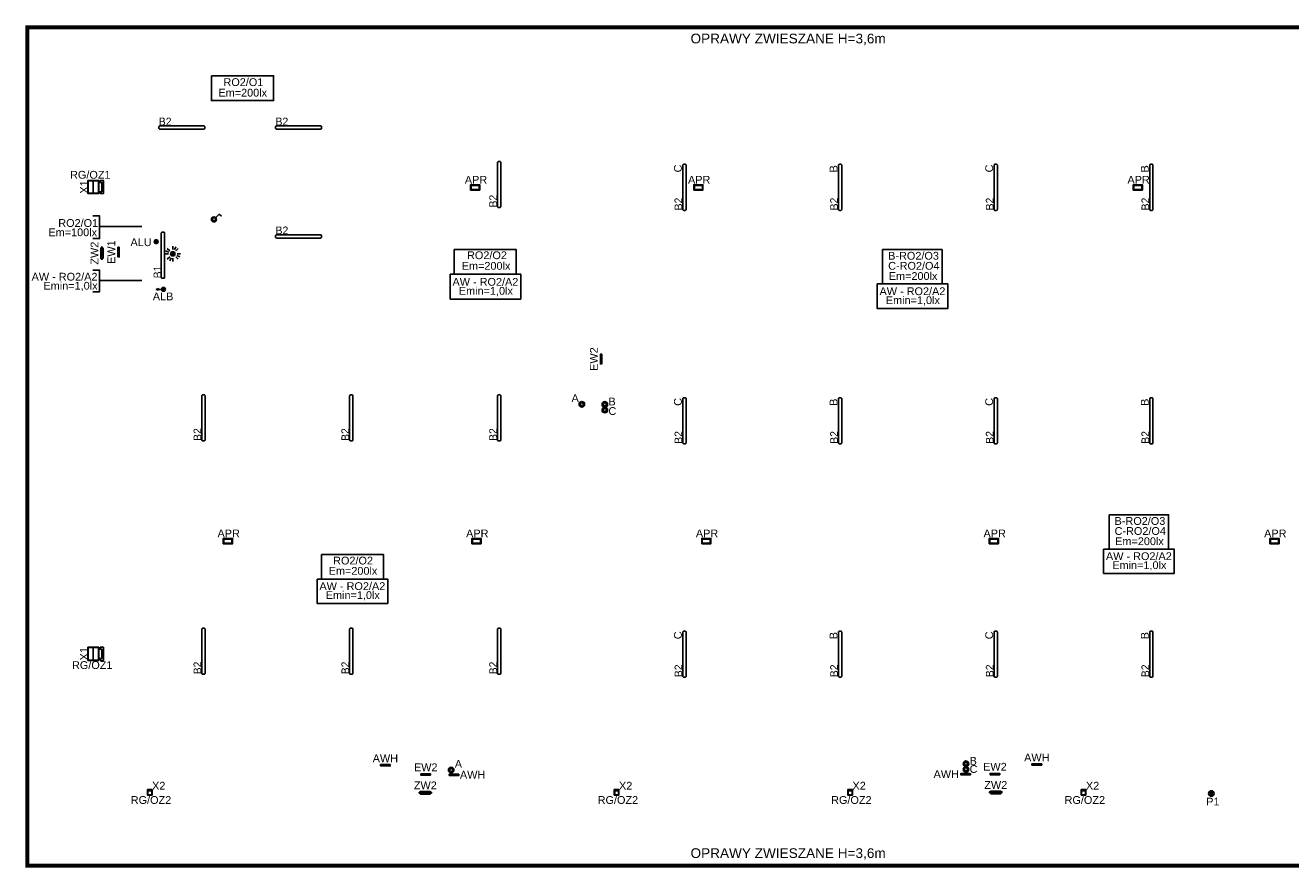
# Model space of a CAD drawing. Header units: millimetres. Extents: x 31144 to 89436, y 19352 to 26645.
# Tile 1 of 16: x 31144 to 34396, y 21155 to 23320. Entities that reach past the tile are written whole.
import ezdxf
from ezdxf.enums import TextEntityAlignment as Align

# ---------------------------------------------------------------- set-up
doc = ezdxf.new("R2010")
doc.units = ezdxf.units.MM
doc.header["$MEASUREMENT"] = 0
doc.linetypes.add('DASHED', pattern=[0.75, 0.5, -0.25])
for name, color, linetype in [('! PT Oświetlenie', 1, 'Continuous'), ('! PT Oświetlenie Adresy', 1, 'Continuous'), ('! PT Oświetlenie AW', 96, 'Continuous'), ('_BDLUX_oprawy', 1, 'Continuous'), ('_HSA_ZAKRES_OPRACOWANIA', 213, 'Continuous')]:
    doc.layers.add(name, color=color, linetype=linetype)
doc.layers.add('!PT Strefa zasilania rozdzielnicy', color=7, linetype='Continuous', plot=False)
doc.layers.add('OSW_AWARYJNE', color=210, linetype='Continuous', lineweight=25)
doc.layers.add('OSW_AWARYJNE_KIERUNKOWE', color=3, linetype='Continuous', lineweight=25)
doc.styles.add('170401-11-Conveyor$0$ARIAL', font='arial.ttf', dxfattribs={"height": 5})
doc.styles.add('ARIAL', font='arial.ttf')

# ---------------------------------------------------------------- blocks, each defined once
blk = doc.blocks.new('APR')
at = {"layer": 'OSW_AWARYJNE', "linetype": 'ByBlock'}
for points in [[(-11.8, -6.8), (11.8, -6.8), (11.8, 6.8), (-11.8, 6.8)], [(-10.3, -5.3), (10.3, -5.3), (10.3, 5.3), (-10.3, 5.3)]]:
    blk.add_lwpolyline(points, close=True, dxfattribs=at)
blk = doc.blocks.new('ALU')
h = blk.add_hatch()
h.set_pattern_fill('ANSI31', color=256, scale=2.5, angle=360)
h.set_pattern_definition([(45, (-3134.23, 4869.686), (-5.61266, 5.61266), [])])
h.paths.add_polyline_path([(50, 0, 1), (-50, 0, 1)])
at = {"ltscale": 0.1}
for radius in [50, 3.07]:
    blk.add_circle((0, 0), radius, dxfattribs=at)
blk = doc.blocks.new('ALB')
h = blk.add_hatch()
h.set_pattern_fill('ANSI31', color=256, scale=2.5, angle=360)
h.set_pattern_definition([(45, (-3134.228, 4869.684), (-5.61266, 5.61266), [])])
h.paths.add_polyline_path([(50, 0, 1), (-50, 0, 1)])
at = {"ltscale": 0.1}
for points in [[(131, 20), (131, -20), (186, 0), (131, 20)], [(131, 0), (81, 0)]]:
    blk.add_lwpolyline(points, dxfattribs=at)
for radius in [50, 3.75]:
    blk.add_circle((0, 0), radius, dxfattribs=at)
blk = doc.blocks.new('EW2')
blk.add_lwpolyline([(125, -17), (125, 17), (-125, 17), (-125, -17)], close=True)
for points in [[(125, -17), (-125, 17)], [(-125, -17), (125, 17)]]:
    blk.add_lwpolyline(points)
blk = doc.blocks.new('ZW2')
for points in [[(135.5, 0), (-135.5, 0), (-135.5, -17), (-157.5, -17), (-157.5, -40), (-127.5, -40), (-127.5, -65), (127.5, -65), (127.5, -40), (157.5, -40), (157.5, -17), (135.5, -17), (135.5, 0)], [(157.5, -40), (157.5, -17), (-157.5, -17)], [(135.5, -17), (-135.5, -17)], [(-127.5, -40), (127.5, -40)], [(127.5, -40), (127.5, -65), (-127.5, -65), (-127.5, -40)], [(-127.5, -40), (-127.5, -65)], [(122.5, -40), (122.5, -60), (-122.5, -60), (-122.5, -40)], [(127.5, -40), (127.5, -65)]]:
    blk.add_lwpolyline(points)
blk = doc.blocks.new('EW1')
for points in [[(-125, -17), (125, 17)], [(125, -17), (-125, 17)]]:
    blk.add_lwpolyline(points)
blk.add_lwpolyline([(125, -17), (125, 17), (-125, 17), (-125, -17)], close=True)
blk = doc.blocks.new('AWH')
h = blk.add_hatch()
h.set_pattern_fill('ANSI31', color=256, scale=2.5, style=0)
h.set_pattern_definition([(45, (-2458.9335, 3747.364), (-5.61266, 5.61266), [])])
h.paths.add_polyline_path([(125, -17), (125, 17), (-125, 17), (-125, -17)])
at = {"ltscale": 0.1}
blk.add_lwpolyline([(125, 17), (125, -17), (-125, -17), (-125, 17)], close=True, dxfattribs=at)
blk = doc.blocks.new('BDlux_B1')
at = {"layer": '_BDLUX_oprawy'}
blk.add_lwpolyline([(-56.75, -4.25), (56.75, -4.25, 0.4142136), (59.25, -1.75), (59.25, 1.75, 0.4142136), (56.75, 4.25), (-56.75, 4.25, 0.4142136), (-59.25, 1.75), (-59.25, -1.75, 0.4142136)], format="xyb", close=True, dxfattribs=at)
at = {"layer": '_BDLUX_oprawy', "color": 7, "lineweight": 30, "insert": (-59.25, 24.25), "char_height": 20, "attachment_point": 1}
blk.add_mtext_dynamic_manual_height_columns('B1', width=105.3716, gutter_width=1, heights=[0], dxfattribs=at)
blk = doc.blocks.new('BDlux_B2')
at = {"layer": '_BDLUX_oprawy'}
blk.add_lwpolyline([(-56.8, -4.2), (56.8, -4.2, 0.414214), (59.2, -1.8), (59.2, 1.8, 0.414214), (56.8, 4.2), (-56.8, 4.2, 0.414214), (-59.2, 1.8), (-59.2, -1.8, 0.414214)], format="xyb", close=True, dxfattribs=at)
at = {"layer": '_BDLUX_oprawy', "color": 7, "lineweight": 30, "insert": (-59.2, 25.4), "char_height": 20, "attachment_point": 1}
blk.add_mtext_dynamic_manual_height_columns('B2', width=105.372, gutter_width=1, heights=[0], dxfattribs=at)
blk = doc.blocks.new('BDlux_X1')
at = {"layer": '_BDLUX_oprawy'}
blk.add_line((-16.15, 26), (16.15, 26), dxfattribs=at)
for points in [[(-16.9, 12), (16.9, 12), (16.9, 40), (-16.9, 40)], [(-16.15, 12.75), (16.15, 12.75), (16.15, 39.25), (-16.15, 39.25)], [(-11.9, 4), (11.9, 4), (11.9, 12), (-11.9, 12)]]:
    blk.add_lwpolyline(points, close=True, dxfattribs=at)
blk.add_lwpolyline([(-11.9, 8), (-16.9, 8), (-16.9, 0), (16.9, 0), (16.9, 8), (11.9, 8)], dxfattribs=at)
at = {"layer": '_BDLUX_oprawy', "color": 7, "lineweight": 30, "insert": (-16.9, 60), "char_height": 20, "attachment_point": 1, "style": 'ARIAL'}
blk.add_mtext_dynamic_manual_height_columns('X1', width=105.3716, gutter_width=1, heights=[0], dxfattribs=at)
blk = doc.blocks.new('BDlux_X2')
at = {"layer": '_BDLUX_oprawy'}
for points in [[(-6, -2), (6, -2), (6, 0), (-6, 0)], [(-6, -2), (6, -2), (6, -14), (-6, -14)], [(-5, -3), (5, -3), (5, -13), (-5, -13)]]:
    blk.add_lwpolyline(points, close=True, dxfattribs=at)
at = {"layer": '_BDLUX_oprawy', "color": 7, "lineweight": 30, "insert": (6, 20), "char_height": 20, "attachment_point": 1, "style": 'ARIAL'}
blk.add_mtext_dynamic_manual_height_columns('X2', width=105.372, gutter_width=1, heights=[0], dxfattribs=at)
blk = doc.blocks.new('A$7E879103992F2')
at = {"layer": '!PT Strefa zasilania rozdzielnicy', "transparency": 33554687}
h = blk.add_hatch(color=1, dxfattribs=at)
h.dxf.hatch_style = 1
h.paths.add_polyline_path([(4, 0, 1), (-4, 0, 1)])
blk.add_circle((0, 0), 7.18)
at = {"color": 1}
blk.add_circle((0, 0), 3.98, dxfattribs=at)
blk = doc.blocks.new('G$CFBBB206A')
at = {"transparency": 33554687}
h = blk.add_hatch(color=256, dxfattribs=at)
h.dxf.hatch_style = 1
h.paths.add_polyline_path([(7.2, 0, 1), (-7.2, 0, 1), (7.2, 0, 1)], is_closed=False)
h.paths.add_polyline_path([(4, 0, 1), (-4, 0, 1), (4, 0, 1)], is_closed=False, flags=16)
blk.add_circle((0, 0), 7.18)
at = {"color": 1}
blk.add_circle((0, 0), 3.98, dxfattribs=at)
blk = doc.blocks.new('Czujka obecności (ruchu) 360')
blk.add_hatch(color=256).paths.add_polyline_path([(55, 0, 1), (-55, 0, 1)])
for points in [[(-112, 0), (-199, 0)], [(-104, 43), (-184, 76)], [(-141, 141), (-79, 79)], [(0, 112), (0, 199)], [(43, 104), (76, 184)], [(79, 79), (141, 141)], [(112, 0), (199, 0)], [(-79, -79), (-141, -141)], [(-43, -104), (-76, -184)], [(0, -112), (0, -199)], [(79, -79), (141, -141)], [(104, -43), (184, -76)]]:
    blk.add_lwpolyline(points)
blk.add_circle((0, 0), 55.3)
blk = doc.blocks.new('Łącznik pojedyńczy IP20')
for p, q in [((46.8, 46.8), (136.8, 136.8)), ((136.8, 136.8), (194.4, 79.2))]:
    blk.add_line(p, q)
for radius in [64.8, 39.8]:
    blk.add_circle((0, 0), radius)

msp = doc.modelspace()

# ---------------------------------------------------------------- linework, layer by layer
at = {"layer": '_HSA_ZAKRES_OPRACOWANIA', "color": 4, "linetype": 'DASHED', "ltscale": 60, "const_width": 10}
msp.add_lwpolyline([(41656.9, 21379.9), (41656.9, 23315.3), (31148.6, 23315.3), (31148.6, 21159.8), (41436.8, 21159.8)], dxfattribs=at)

# ---------------------------------------------------------------- block references
at = {"layer": '! PT Oświetlenie', "xscale": 0.1, "yscale": 0.1, "zscale": 0.1}
for name, p in [('Łącznik pojedyńczy IP20', (31628.5, 22821.4)), ('Czujka obecności (ruchu) 360', (31522.7, 22732.8))]:
    msp.add_blockref(name, p, dxfattribs=at)
at = {"layer": '! PT Oświetlenie'}
for name, p in [('G$CFBBB206A', (32574, 22346.1)), ('G$CFBBB206A', (32633, 22345.7)), ('G$CFBBB206A', (32238.1, 21405.9)), ('G$CFBBB206A', (33561.2, 21421.9)), ('A$7E879103992F2', (34191.7, 21345.5))]:
    msp.add_blockref(name, p, dxfattribs=at)
at = {"layer": '_BDLUX_oprawy'}
for name, p in [('BDlux_B2', (31545.9, 23057.6)), ('BDlux_B2', (31845.9, 23057.6)), ('BDlux_B2', (31845.9, 22777.6)), ('BDlux_X2', (31463.4, 21355.5)), ('BDlux_X2', (32663.4, 21355.5)), ('BDlux_X2', (33263.4, 21355.5)), ('BDlux_X2', (33863.4, 21355.5))]:
    msp.add_blockref(name, p, dxfattribs=at)
at = {"layer": '_BDLUX_oprawy', "rotation": 90}
for name, p in [('BDlux_B2', (32361.4, 22911.1)), ('BDlux_B2', (32837.6, 22903.7)), ('BDlux_B2', (33237.6, 22903.7)), ('BDlux_B2', (33637.6, 22903.7)), ('BDlux_B2', (34037.6, 22903.7)), ('BDlux_X1', (31344.4, 22904.5)), ('BDlux_B1', (31497.4, 22729.1)), ('BDlux_B2', (31601.4, 22311.1)), ('BDlux_B2', (31981.4, 22311.1)), ('BDlux_B2', (32361.4, 22311.1)), ('BDlux_B2', (32837.6, 22303.7)), ('BDlux_B2', (33237.6, 22303.7)), ('BDlux_B2', (33637.6, 22303.7)), ('BDlux_B2', (34037.6, 22303.7)), ('BDlux_B2', (31601.4, 21711.1)), ('BDlux_B2', (31981.4, 21711.1)), ('BDlux_B2', (32361.4, 21711.1)), ('BDlux_B2', (32837.6, 21703.7)), ('BDlux_B2', (33237.6, 21703.7)), ('BDlux_B2', (33637.6, 21703.7)), ('BDlux_B2', (34037.6, 21703.7)), ('BDlux_X1', (31344.4, 21704.5))]:
    msp.add_blockref(name, p, dxfattribs=at)
at = {"layer": 'OSW_AWARYJNE'}
for p in [(32299.9, 22903.6), (32873.5, 22903.6), (34002.8, 22903.6), (31664.3, 21994.4), (32303.2, 21994.4), (32893.7, 21994.4), (33632.9, 21994.4), (34354.1, 21994.4)]:
    msp.add_blockref('APR', p, dxfattribs=at)
at = {"layer": 'OSW_AWARYJNE', "color": 1, "xscale": 0.1, "yscale": 0.1, "zscale": 0.1}
for name, p in [('ALU', (31480, 22764.1)), ('ZW2', (32171.6, 21350.4)), ('ZW2', (33637.7, 21351.5))]:
    msp.add_blockref(name, p, dxfattribs=at)
for name, p, rotation in [('ZW2', (31337.4, 22734.6), 90), ('ALB', (31498.8, 22641.5), 179.9999999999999)]:
    msp.add_blockref(name, p, dxfattribs=dict(at, rotation=rotation))
at = {"layer": 'OSW_AWARYJNE', "xscale": 0.1, "yscale": 0.1, "zscale": 0.1}
for p in [(32069, 21418.2), (33743.2, 21420.2), (32245.7, 21393.7), (33560.4, 21395.2)]:
    msp.add_blockref('AWH', p, dxfattribs=at)
at = {"layer": 'OSW_AWARYJNE_KIERUNKOWE', "xscale": 0.1, "yscale": 0.1, "zscale": 0.1, "rotation": 90}
for name, p in [('EW1', (31383.3, 22737.2)), ('EW2', (32623.5, 22462.3))]:
    msp.add_blockref(name, p, dxfattribs=at)
at = {"layer": 'OSW_AWARYJNE_KIERUNKOWE', "xscale": 0.1, "yscale": 0.1, "zscale": 0.1}
for p in [(32172.7, 21394.2), (33635.5, 21395.6)]:
    msp.add_blockref('EW2', p, dxfattribs=at)

# ---------------------------------------------------------------- texts
at = {"layer": '_HSA_ZAKRES_OPRACOWANIA', "color": 4, "linetype": 'DASHED', "ltscale": 60, "style": 'ARIAL'}
for p in [(32853.3, 23273.8, 31733.7), (32853.3, 21179.7, 31733.7)]:
    msp.add_text('OPRAWY ZWIESZANE H=3,6m', height=25, dxfattribs=at).set_placement(p)
at = {"layer": 'OSW_AWARYJNE', "ltscale": 0.1, "style": '170401-11-Conveyor$0$ARIAL'}
for s, p in [('APR', (32301.9, 22923.2, -0.2)), ('APR', (32875.5, 22923.2, -0.2)), ('APR', (34004.8, 22923.2, -0.2)), ('ALU', (31441.1, 22762.7, -0.2)), ('ALB', (31497.7, 22623.3, -0.2)), ('APR', (31666.3, 22014, -0.2)), ('APR', (32305.2, 22014, -0.2)), ('APR', (32895.7, 22014, -0.2)), ('APR', (33634.9, 22014, -0.2)), ('APR', (34356.1, 22014, -0.2)), ('AWH', (32069, 21435.9, -0.2)), ('AWH', (33743.2, 21437.9, -0.2)), ('AWH', (32293.2, 21393.8, -0.2)), ('AWH', (33510.5, 21395.4, -0.2)), ('ZW2', (32171.6, 21366.4, -0.2)), ('ZW2', (33637.7, 21367.5, -0.2))]:
    msp.add_text(s, height=20, dxfattribs=at).set_placement(p, align=Align.MIDDLE_CENTER)
msp.add_text('ZW2', height=20, rotation=90, dxfattribs=at).set_placement((31321.4, 22734.6, -0.2), align=Align.MIDDLE_CENTER)
at = {"layer": 'OSW_AWARYJNE_KIERUNKOWE', "ltscale": 0.1, "style": '170401-11-Conveyor$0$ARIAL'}
for s, p in [('EW1', (31364.6, 22737.2, -0.2)), ('EW2', (32604.8, 22462.3, -0.2))]:
    msp.add_text(s, height=20, rotation=90, dxfattribs=at).set_placement(p, align=Align.MIDDLE_CENTER)
for p in [(32172.7, 21412.9, -0.2), (33635.5, 21414.3, -0.2)]:
    msp.add_text('EW2', height=20, dxfattribs=at).set_placement(p, align=Align.MIDDLE_CENTER)

# ---------------------------------------------------------------- next in the draw order: texts
at = {"layer": '! PT Oświetlenie Adresy', "char_height": 20, "attachment_point": 1, "style": 'ARIAL', "bg_fill": 3, "box_fill_scale": 1, "bg_fill_color": 256, "bg_fill_true_color": 13158600, "bg_fill_transparency": 0}
for s, insert in [('Em=200lx', (31639.9, 23157.1, -230.3)), ('RG/OZ1', (31258.6, 22946, -230.3)), ('Em=100lx', (31203, 22798.2, -230.3)), ('A', (32547.4, 22371.9, -230.3)), ('B', (32642.3, 22363.2, -230.3)), ('RG/OZ1', (31263.6, 21685.6, -230.3)), ('A', (32247.4, 21431.7, -230.3)), ('B', (33570.5, 21439.4, -230.3)), ('RG/OZ2', (31414.6, 21338.8, -230.3)), ('RG/OZ2', (32614.6, 21338.8, -230.3)), ('RG/OZ2', (33214.6, 21338.8, -230.3)), ('RG/OZ2', (33814.6, 21338.8, -230.3)), ('P1', (34178.6, 21334.7, -230.3))]:
    msp.add_mtext(s, dxfattribs=dict(at, insert=insert))
at = {"layer": '! PT Oświetlenie Adresy', "char_height": 20, "attachment_point": 1, "rotation": 90, "style": 'ARIAL', "bg_fill": 3, "box_fill_scale": 1, "bg_fill_color": 256, "bg_fill_true_color": 13158600, "bg_fill_transparency": 0}
for s, insert in [('C', (32810.8, 22942.1, -230.3)), ('B', (33210.8, 22942.1, -230.3)), ('C', (33610.8, 22942.1, -230.3)), ('B', (34010.8, 22942.1, -230.3)), ('C', (32810.8, 22342.1, -230.3)), ('B', (33210.8, 22342.1, -230.3)), ('C', (33610.8, 22342.1, -230.3)), ('B', (34010.8, 22342.1, -230.3)), ('C', (32810.8, 21742.1, -230.3)), ('B', (33210.8, 21742.1, -230.3)), ('C', (33610.8, 21742.1, -230.3)), ('B', (34010.8, 21742.1, -230.3))]:
    msp.add_mtext(s, dxfattribs=dict(at, insert=insert))
at = {"layer": '! PT Oświetlenie AW', "char_height": 20, "attachment_point": 1, "style": 'ARIAL', "bg_fill": 3, "box_fill_scale": 1, "bg_fill_color": 256, "bg_fill_true_color": 13158600, "bg_fill_transparency": 0}
for insert in [(31190.3, 22660.8), (32257.8, 22647.7), (33355.2, 22623.6), (33937.2, 21942.5), (31915.8, 21865.5)]:
    msp.add_mtext('Emin=1,0lx', dxfattribs=dict(at, insert=insert))

# ---------------------------------------------------------------- next in the draw order: linework, layer by layer
msp.add_lwpolyline([(31622, 23190.5), (31781.5, 23190.5), (31781.5, 23126.7), (31622, 23126.7)], close=True)
for points in [[(31317.2, 22771.9), (31334.3, 22771.9), (31334.3, 22830.4), (31316.8, 22830.4)], [(31334.3, 22803.5), (31443, 22803.5)], [(31334.3, 22664), (31443, 22664)]]:
    msp.add_lwpolyline(points)

# ---------------------------------------------------------------- next in the draw order: block references
at = {"layer": '! PT Oświetlenie'}
for p in [(32633, 22331.2), (33561.2, 21407.4)]:
    msp.add_blockref('G$CFBBB206A', p, dxfattribs=at)

# ---------------------------------------------------------------- next in the draw order: texts
at = {"layer": '! PT Oświetlenie AW', "char_height": 20, "attachment_point": 1, "style": 'ARIAL', "bg_fill": 3, "box_fill_scale": 1, "bg_fill_color": 256, "bg_fill_true_color": 13158600, "bg_fill_transparency": 0}
for insert in [(31159.8, 22684), (32241.5, 22670.8), (33339, 22646.7), (33920.9, 21965.6), (31899.5, 21888.6)]:
    msp.add_mtext('AW - RO2/A2', dxfattribs=dict(at, insert=insert))

# ---------------------------------------------------------------- next in the draw order: linework, layer by layer
msp.add_lwpolyline([(31317.2, 22635.4), (31334.3, 22635.4), (31334.3, 22691), (31316.8, 22691)])
for points in [[(32235.6, 22680.5), (32417, 22680.5), (32417, 22616.3), (32235.6, 22616.3)], [(33333.1, 22655.3), (33514.5, 22655.3), (33514.5, 22592.1), (33333.1, 22592.1)], [(33915, 21973.6), (34096.4, 21973.6), (34096.4, 21911.1), (33915, 21911.1)], [(31893.6, 21896.7), (32075, 21896.7), (32075, 21834.1), (31893.6, 21834.1)]]:
    msp.add_lwpolyline(points, close=True)

# ---------------------------------------------------------------- next in the draw order: texts
at = {"layer": '! PT Oświetlenie Adresy', "char_height": 20, "attachment_point": 1, "style": 'ARIAL', "bg_fill": 3, "box_fill_scale": 1, "bg_fill_color": 256, "bg_fill_true_color": 13158600, "bg_fill_transparency": 0}
for s, insert in [('RO2/O1', (31652.9, 23184.2, -230.3)), ('RO2/O1', (31228.3, 22822, -230.3)), ('C', (32642.3, 22338.7, -230.3)), ('C', (33570.5, 21418.4, -230.3))]:
    msp.add_mtext(s, dxfattribs=dict(at, insert=insert))

# ---------------------------------------------------------------- next in the draw order: texts
for insert in [(32265.2, 22711.9, -230.3), (33362.7, 22685.7, -230.3), (33944.6, 22004, -230.3), (31923.3, 21927.9, -230.3)]:
    msp.add_mtext('Em=200lx', dxfattribs=dict(at, insert=insert))

# ---------------------------------------------------------------- next in the draw order: linework, layer by layer
for points in [[(32245.4, 22744.3), (32404.8, 22744.3), (32404.8, 22680.5), (32245.4, 22680.5)], [(33346.9, 22743.8), (33499.9, 22743.8), (33499.9, 22655.3), (33346.9, 22655.3)], [(33928.8, 22062.1), (34081.8, 22062.1), (34081.8, 21973.6), (33928.8, 21973.6)], [(31905.1, 21960.3), (32064.1, 21960.3), (32064.1, 21896.7), (31905.1, 21896.7)]]:
    msp.add_lwpolyline(points, close=True)

# ---------------------------------------------------------------- next in the draw order: texts
for s, insert in [('RO2/O2', (32278.9, 22739.2, -230.3)), ('C-RO2/O4', (33361.2, 22712, -230.3)), ('C-RO2/O4', (33943.1, 22030.3, -230.3)), ('RO2/O2', (31934.7, 21954.3, -230.3))]:
    msp.add_mtext(s, dxfattribs=dict(at, insert=insert))

# ---------------------------------------------------------------- next in the draw order: texts
for insert in [(33361.2, 22737.8, -230.3), (33943.1, 22056.1, -230.3)]:
    msp.add_mtext('B-RO2/O3', dxfattribs=dict(at, insert=insert))

doc.saveas('drawing.dxf')
